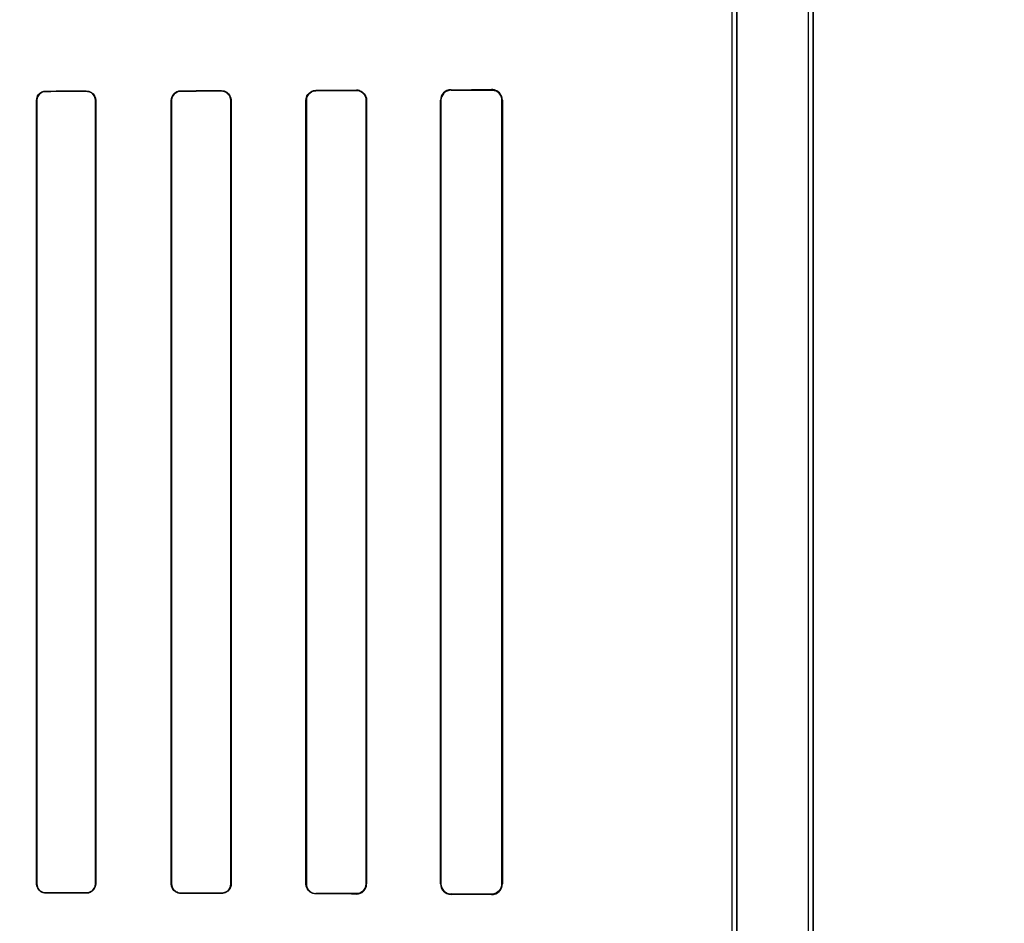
# Model space of a CAD drawing. Header units: millimetres. Extents: x 0 to 297, y 0 to 210.
# Tile 174 of 256: x 58.945 to 59.236, y 157.772 to 158.039. Entities that reach past the tile are written whole.
import ezdxf

# ---------------------------------------------------------------- set-up
doc = ezdxf.new("R2010")
doc.units = ezdxf.units.MM
doc.header["$LTSCALE"] = 16.335
doc.layers.get('0').update_dxf_attribs({"linetype": 'CONTINUOUS'})
for name, color, linetype in [('AXES_REF', 7, 'CONTINUOUS'), ('INTFCLR_1', 7, 'CONTINUOUS'), ('INTFCLR_72935', 7, 'CONTINUOUS')]:
    doc.layers.add(name, color=color, linetype=linetype)

msp = doc.modelspace()

# ---------------------------------------------------------------- linework, layer by layer
at = {"color": 7, "linetype": 'Continuous'}
for radius in [7.75666, 7.756, 7.70633]:
    msp.add_circle((57.5224, 154.5393), radius, dxfattribs=at)
msp.add_arc((57.5224, 154.5393), 7.68, 278.277129, 261.722871, dxfattribs=at)
at = {"layer": 'AXES_REF', "color": 9, "linetype": 'Continuous'}
for radius in [7.07561, 4.74286]:
    msp.add_circle((57.5224, 154.5393), radius, dxfattribs=at)
at = {"layer": 'INTFCLR_1', "color": 6, "linetype": 'Continuous'}
for p, q in [((59.17845, 157.33929), (59.17845, 159.4753)), ((59.17986, 157.33929), (59.17986, 159.47529)), ((59.15586, 157.76521), (59.15586, 158.72936)), ((59.15728, 158.72936), (59.15728, 157.76521)), ((58.94988, 157.78329), (58.94988, 158.01529)), ((58.94998, 157.78329), (58.94998, 158.01529)), ((58.96731, 158.01529), (58.96731, 157.78329)), ((58.96741, 158.01529), (58.96741, 157.78329)), ((58.98979, 157.78329), (58.98979, 158.01529)), ((58.98989, 157.78329), (58.98989, 158.01529)), ((59.0074, 158.01529), (59.0074, 157.78329)), ((59.00751, 158.01529), (59.00751, 157.78329)), ((59.02967, 157.78329), (59.02967, 158.01529)), ((59.02978, 157.78329), (59.02978, 158.01529)), ((59.04752, 158.01529), (59.04752, 157.78329)), ((59.04764, 158.01529), (59.04764, 157.78329)), ((59.06951, 157.78329), (59.06951, 158.01529)), ((59.06964, 157.78329), (59.06964, 158.01529)), ((59.08768, 158.01529), (59.08768, 157.78329)), ((59.08783, 158.01529), (59.08783, 157.78329))]:
    msp.add_line(p, q, dxfattribs=at)
at = {"layer": 'INTFCLR_1', "color": 9, "linetype": 'Continuous'}
for p, q in [((58.95262, 158.01804), (58.95262, 158.01794)), ((58.96462, 158.01796), (58.96462, 158.01806)), ((58.99262, 158.01813), (58.99262, 158.01803)), ((59.00462, 158.01806), (59.00462, 158.01817)), ((59.03262, 158.01825), (59.03262, 158.01814)), ((59.04462, 158.01818), (59.04462, 158.0183)), ((59.07262, 158.01841), (59.07262, 158.01828)), ((59.08462, 158.01833), (59.08462, 158.01847)), ((58.94998, 158.01529), (58.94988, 158.01529)), ((58.96741, 158.01529), (58.96731, 158.01529)), ((58.98989, 158.01529), (58.98979, 158.01529)), ((59.00751, 158.01529), (59.0074, 158.01529)), ((59.02978, 158.01529), (59.02967, 158.01529)), ((59.04764, 158.01529), (59.04752, 158.01529)), ((59.06964, 158.01529), (59.06951, 158.01529)), ((59.08783, 158.01529), (59.08768, 158.01529)), ((58.94988, 157.78329), (58.94998, 157.78329)), ((58.96731, 157.78329), (58.96741, 157.78329)), ((58.98979, 157.78329), (58.98989, 157.78329)), ((59.0074, 157.78329), (59.00751, 157.78329)), ((59.02967, 157.78329), (59.02978, 157.78329)), ((59.04752, 157.78329), (59.04764, 157.78329)), ((59.06951, 157.78329), (59.06964, 157.78329)), ((59.08768, 157.78329), (59.08783, 157.78329)), ((58.95262, 157.78063), (58.95262, 157.78054)), ((58.96462, 157.78051), (58.96462, 157.78061)), ((58.99262, 157.78055), (58.99262, 157.78044)), ((59.00462, 157.78041), (59.00462, 157.78052)), ((59.03262, 157.78044), (59.03262, 157.78032)), ((59.04462, 157.78028), (59.04462, 157.7804)), ((59.07262, 157.78029), (59.07262, 157.78016)), ((59.08462, 157.7801), (59.08462, 157.78024))]:
    msp.add_line(p, q, dxfattribs=at)
at = {"layer": 'INTFCLR_1', "color": 7, "linetype": 'Continuous'}
for points in [[(59.04562, 158.01813), (59.04552, 158.01816), (59.04541, 158.01819), (59.04531, 158.01822), (59.0452, 158.01824), (59.04509, 158.01826), (59.04497, 158.01828), (59.04486, 158.01829), (59.04474, 158.0183), (59.04462, 158.0183)], [(59.08462, 158.01833), (59.08473, 158.01833), (59.08484, 158.01832), (59.08495, 158.01831), (59.08506, 158.0183), (59.08518, 158.01828), (59.08529, 158.01826), (59.0854, 158.01824), (59.0855, 158.01821), (59.0856, 158.01817)], [(59.0856, 157.7804), (59.0855, 157.78037), (59.0854, 157.78034), (59.08529, 157.78031), (59.08518, 157.78029), (59.08508, 157.78027), (59.08497, 157.78026), (59.08485, 157.78025), (59.08474, 157.78024), (59.08462, 157.78024)]]:
    msp.add_lwpolyline(points, dxfattribs=at)
at = {"layer": 'INTFCLR_1', "color": 6, "linetype": 'Continuous'}
for centre, radius, start, end in [((59.07264, 158.01529), 0.00313, 90.2653, 179.9977), ((59.04463, 157.78329), 0.00301, 269.7832, 359.9981), ((59.07264, 157.78329), 0.00313, 180.0017, 269.7353), ((59.07264, 157.78329), 0.00299, 180.0011, 269.7701), ((59.08464, 157.78329), 0.00319, 269.7008, 359.997)]:
    msp.add_arc(centre, radius, start, end, dxfattribs=at)
for centre, major_axis, start_param, end_param in [((58.73862, 158.01929), (0.41724, 0), -1.032246, -0.998394), ((58.73862, 158.01929), (0.44124, 0), -1.064439, -1.033062), ((58.73862, 158.01929), (0.41724, 0), -0.9163, -0.879521), ((58.73862, 158.01929), (0.44124, 0), -0.9574, -0.923735), ((58.73862, 158.01929), (0.41724, 0), -0.788898, -0.747504), ((58.73862, 158.01929), (0.44124, 0), -0.841558, -0.804464), ((58.73862, 158.01929), (0.41724, 0), -0.642675, -0.593022), ((58.73862, 158.01929), (0.44124, 0), -0.712156, -0.66947), ((58.73862, 157.77929), (0.44124, 0), 1.033062, 1.064439), ((58.73862, 157.77929), (0.41724, 0), 0.998394, 1.032246), ((58.73862, 157.77929), (0.44124, 0), 0.923735, 0.9574), ((58.73862, 157.77929), (0.41724, 0), 0.879521, 0.9163), ((58.73862, 157.77929), (0.44124, 0), 0.804464, 0.841558), ((58.73862, 157.77929), (0.41724, 0), 0.747504, 0.788898), ((58.73862, 157.77929), (0.44124, 0), 0.66947, 0.712156), ((58.73862, 157.77929), (0.41724, 0), 0.593022, 0.642675)]:
    msp.add_ellipse(centre, major_axis=major_axis, ratio=0.003491, start_param=start_param, end_param=end_param, dxfattribs=at)
for points, knots in [([(58.94988, 158.01529), (58.94988, 158.01588), (58.95034, 158.01732), (58.95182, 158.01804), (58.95262, 158.01804)], [0, 0, 0, 0, 0.424164, 1, 1, 1, 1]), ([(58.94998, 158.01529), (58.94998, 158.01586), (58.95043, 158.01725), (58.95185, 158.01794), (58.95262, 158.01794)], [0, 0, 0, 0, 0.426866, 1, 1, 1, 1]), ([(58.96462, 158.01806), (58.96514, 158.01806), (58.96658, 158.01768), (58.96741, 158.01618), (58.96741, 158.01529)], [0, 0, 0, 0, 0.365847, 1, 1, 1, 1]), ([(58.96462, 158.01796), (58.96512, 158.01797), (58.9665, 158.0176), (58.96731, 158.01615), (58.96731, 158.01529)], [0, 0, 0, 0, 0.362578, 1, 1, 1, 1]), ([(58.98979, 158.01529), (58.98979, 158.01588), (58.99025, 158.01737), (58.99177, 158.01813), (58.99262, 158.01813)], [0, 0, 0, 0, 0.412853, 1, 1, 1, 1]), ([(58.98989, 158.01529), (58.98989, 158.01587), (58.99034, 158.0173), (58.99181, 158.01803), (58.99262, 158.01803)], [0, 0, 0, 0, 0.417005, 1, 1, 1, 1]), ([(59.00462, 158.01817), (59.00518, 158.01817), (59.00668, 158.01775), (59.00751, 158.0162), (59.00751, 158.01529)], [0, 0, 0, 0, 0.379371, 1, 1, 1, 1]), ([(59.00462, 158.01806), (59.00515, 158.01806), (59.00659, 158.01767), (59.0074, 158.01617), (59.0074, 158.01529)], [0, 0, 0, 0, 0.373842, 1, 1, 1, 1]), ([(59.02967, 158.01529), (59.02967, 158.01588), (59.03012, 158.01742), (59.03171, 158.01825), (59.03262, 158.01825)], [0, 0, 0, 0, 0.39343, 1, 1, 1, 1]), ([(59.02978, 158.01529), (59.02978, 158.01587), (59.03023, 158.01735), (59.03176, 158.01814), (59.03262, 158.01814)], [0, 0, 0, 0, 0.402384, 1, 1, 1, 1]), ([(59.04462, 158.01818), (59.0452, 158.01818), (59.04671, 158.01774), (59.04752, 158.01618), (59.04752, 158.01529)], [0, 0, 0, 0, 0.393821, 1, 1, 1, 1]), ([(58.95262, 157.78054), (58.95212, 157.78054), (58.9507, 157.78092), (58.94988, 157.7824), (58.94988, 157.78329)], [0, 0, 0, 0, 0.361999, 1, 1, 1, 1]), ([(58.95262, 157.78063), (58.95208, 157.78064), (58.9507, 157.78105), (58.94998, 157.78248), (58.94998, 157.78329)], [0, 0, 0, 0, 0.401644, 1, 1, 1, 1]), ([(58.96731, 157.78329), (58.96731, 157.78271), (58.96685, 157.78131), (58.96541, 157.78061), (58.96462, 157.78061)], [0, 0, 0, 0, 0.422806, 1, 1, 1, 1]), ([(58.96741, 157.78329), (58.96741, 157.78269), (58.96694, 157.78124), (58.96544, 157.78051), (58.96462, 157.78051)], [0, 0, 0, 0, 0.419413, 1, 1, 1, 1]), ([(58.99262, 157.78044), (58.99208, 157.78044), (58.99061, 157.78085), (58.98979, 157.78238), (58.98979, 157.78329)], [0, 0, 0, 0, 0.373744, 1, 1, 1, 1]), ([(58.99262, 157.78055), (58.99211, 157.78055), (58.99069, 157.78093), (58.98989, 157.78241), (58.98989, 157.78329)], [0, 0, 0, 0, 0.369218, 1, 1, 1, 1]), ([(59.0074, 157.78329), (59.0074, 157.78271), (59.00695, 157.78126), (59.00545, 157.78051), (59.00462, 157.78052)], [0, 0, 0, 0, 0.4116, 1, 1, 1, 1]), ([(59.00751, 157.78329), (59.00751, 157.78269), (59.00705, 157.78119), (59.0055, 157.78041), (59.00462, 157.78041)], [0, 0, 0, 0, 0.405294, 1, 1, 1, 1]), ([(59.03262, 157.78032), (59.03203, 157.78032), (59.03049, 157.78078), (59.02967, 157.78238), (59.02967, 157.78329)], [0, 0, 0, 0, 0.394587, 1, 1, 1, 1]), ([(59.04752, 157.78329), (59.04752, 157.78271), (59.04708, 157.7812), (59.04552, 157.78039), (59.04462, 157.7804)], [0, 0, 0, 0, 0.392607, 1, 1, 1, 1])]:
    msp.add_open_spline(points, degree=3, knots=knots, dxfattribs=at)
at = {"layer": 'INTFCLR_1', "color": 7, "linetype": 'Continuous'}
for points, knots in [([(59.04462, 158.0183), (59.04524, 158.01829), (59.04681, 158.01783), (59.04765, 158.01621), (59.04764, 158.01529)], [0, 0, 0, 0, 0.401574, 1, 1, 1, 1]), ([(59.08462, 158.01833), (59.0852, 158.01832), (59.08627, 158.01803), (59.0874, 158.01684), (59.08768, 158.01582), (59.08768, 158.01529)], [0, 0, 0, 0, 0.362579, 0.663883, 1, 1, 1, 1]), ([(59.08768, 157.78329), (59.08768, 157.78276), (59.08741, 157.78174), (59.08628, 157.78055), (59.0852, 157.78025), (59.08462, 157.78024)], [0, 0, 0, 0, 0.335151, 0.632361, 1, 1, 1, 1]), ([(59.08768, 157.78329), (59.08768, 157.78274), (59.08733, 157.78147), (59.08626, 157.78062), (59.0856, 157.7804)], [0, 0, 0, 0, 0.441846, 1, 1, 1, 1])]:
    msp.add_open_spline(points, degree=3, knots=knots, dxfattribs=at)
at = {"layer": 'INTFCLR_72935', "color": 6, "linetype": 'Continuous'}
for p, q in [((59.17845, 157.33929), (59.17845, 159.47531)), ((59.17986, 159.47529), (59.17986, 157.33929)), ((59.15728, 157.76144), (59.15728, 158.73313)), ((59.15586, 157.76287), (59.15586, 158.7317)), ((58.94988, 158.01529), (58.94988, 157.78329)), ((58.94998, 158.01529), (58.94998, 157.78329)), ((58.96731, 157.78329), (58.96731, 158.01529)), ((58.96741, 157.78329), (58.96741, 158.01529)), ((58.98979, 158.01529), (58.98979, 157.78329)), ((58.98989, 158.01529), (58.98989, 157.78329)), ((59.0074, 157.78329), (59.0074, 158.01529)), ((59.00751, 157.78329), (59.00751, 158.01529)), ((59.02967, 158.01529), (59.02967, 157.78329)), ((59.02978, 158.01529), (59.02978, 157.78329)), ((59.04752, 157.78329), (59.04752, 158.01529)), ((59.04764, 157.78329), (59.04764, 158.01529)), ((59.06951, 158.01529), (59.06951, 157.78329)), ((59.06964, 158.01529), (59.06964, 157.78329)), ((59.08768, 157.78329), (59.08768, 158.01529)), ((59.08783, 157.78329), (59.08783, 158.01529))]:
    msp.add_line(p, q, dxfattribs=at)
at = {"layer": 'INTFCLR_72935', "color": 9, "linetype": 'Continuous'}
for p, q in [((58.95262, 158.01794), (58.95262, 158.01804)), ((58.96462, 158.01806), (58.96462, 158.01796)), ((58.99262, 158.01803), (58.99262, 158.01813)), ((59.00462, 158.01817), (59.00462, 158.01806)), ((59.03262, 158.01814), (59.03262, 158.01825)), ((59.04462, 158.0183), (59.04462, 158.01818)), ((59.07262, 158.01828), (59.07262, 158.01841)), ((59.08462, 158.01847), (59.08462, 158.01833)), ((58.94988, 158.01529), (58.94998, 158.01529)), ((58.96731, 158.01529), (58.96741, 158.01529)), ((58.98979, 158.01529), (58.98989, 158.01529)), ((59.0074, 158.01529), (59.00751, 158.01529)), ((59.02967, 158.01529), (59.02978, 158.01529)), ((59.04752, 158.01529), (59.04764, 158.01529)), ((59.06951, 158.01529), (59.06964, 158.01529)), ((59.08768, 158.01529), (59.08783, 158.01529)), ((58.94998, 157.78329), (58.94988, 157.78329)), ((58.96741, 157.78329), (58.96731, 157.78329)), ((58.98989, 157.78329), (58.98979, 157.78329)), ((59.00751, 157.78329), (59.0074, 157.78329)), ((59.02978, 157.78329), (59.02967, 157.78329)), ((59.04764, 157.78329), (59.04752, 157.78329)), ((59.06964, 157.78329), (59.06951, 157.78329)), ((59.08783, 157.78329), (59.08768, 157.78329)), ((58.95262, 157.78054), (58.95262, 157.78063)), ((58.96462, 157.78061), (58.96462, 157.78051)), ((58.99262, 157.78044), (58.99262, 157.78055)), ((59.00462, 157.78052), (59.00462, 157.78041)), ((59.03262, 157.78032), (59.03262, 157.78044)), ((59.04462, 157.7804), (59.04462, 157.78028)), ((59.07262, 157.78016), (59.07262, 157.78029)), ((59.08462, 157.78024), (59.08462, 157.7801))]:
    msp.add_line(p, q, dxfattribs=at)
at = {"layer": 'INTFCLR_72935', "color": 7, "linetype": 'Continuous'}
for points in [[(59.08462, 158.01847), (59.08475, 158.01847), (59.08487, 158.01847), (59.08498, 158.01845), (59.0851, 158.01844), (59.0852, 158.01842), (59.08531, 158.0184), (59.08542, 158.01838), (59.08552, 158.01835), (59.08561, 158.01832)], [(59.0856, 158.01818), (59.0855, 158.01821), (59.0854, 158.01824), (59.08529, 158.01826), (59.08518, 158.01828), (59.08508, 158.0183), (59.08497, 158.01831), (59.08485, 158.01832), (59.08474, 158.01833), (59.08462, 158.01833)], [(59.04562, 157.78044), (59.04552, 157.78041), (59.04541, 157.78038), (59.04531, 157.78035), (59.0452, 157.78033), (59.04509, 157.78031), (59.04497, 157.7803), (59.04486, 157.78029), (59.04474, 157.78028), (59.04462, 157.78028)], [(59.08462, 157.78024), (59.08473, 157.78024), (59.08484, 157.78025), (59.08495, 157.78026), (59.08506, 157.78027), (59.08518, 157.78029), (59.08529, 157.78031), (59.0854, 157.78034), (59.0855, 157.78037), (59.0856, 157.7804)], [(59.08562, 157.78025), (59.08552, 157.78022), (59.08542, 157.7802), (59.08531, 157.78017), (59.08521, 157.78015), (59.0851, 157.78013), (59.08498, 157.78012), (59.08487, 157.78011), (59.08475, 157.7801), (59.08462, 157.7801)]]:
    msp.add_lwpolyline(points, dxfattribs=at)
at = {"layer": 'INTFCLR_72935', "color": 6, "linetype": 'Continuous'}
for centre, radius, start, end in [((59.07264, 158.01529), 0.00313, 90.2667, 179.9959), ((59.07264, 158.01529), 0.00299, 90.2297, 179.999), ((59.07264, 157.78329), 0.00299, 180.0019, 269.7694)]:
    msp.add_arc(centre, radius, start, end, dxfattribs=at)
for centre, major_axis, start_param, end_param in [((58.73862, 158.01929), (0.41724, 0), -1.032246, -0.998394), ((58.73862, 158.01929), (0.44124, 0), -1.064439, -1.033062), ((58.73862, 158.01929), (0.41724, 0), -0.9163, -0.879521), ((58.73862, 158.01929), (0.44124, 0), -0.9574, -0.923735), ((58.73862, 158.01929), (0.41724, 0), -0.788898, -0.747504), ((58.73862, 158.01929), (0.44124, 0), -0.841558, -0.804464), ((58.73862, 158.01929), (0.41724, 0), -0.642675, -0.593022), ((58.73862, 158.01929), (0.44124, 0), -0.712156, -0.66947), ((58.73862, 157.77929), (0.44124, 0), 1.033062, 1.064439), ((58.73862, 157.77929), (0.41724, 0), 0.998394, 1.032246), ((58.73862, 157.77929), (0.44124, 0), 0.923735, 0.9574), ((58.73862, 157.77929), (0.41724, 0), 0.879521, 0.9163), ((58.73862, 157.77929), (0.44124, 0), 0.804464, 0.841558), ((58.73862, 157.77929), (0.41724, 0), 0.747504, 0.788898), ((58.73862, 157.77929), (0.44124, 0), 0.66947, 0.712156), ((58.73862, 157.77929), (0.41724, 0), 0.593022, 0.642675)]:
    msp.add_ellipse(centre, major_axis=major_axis, ratio=0.003491, start_param=start_param, end_param=end_param, dxfattribs=at)
for points, knots in [([(58.94988, 158.01529), (58.94988, 158.01588), (58.95035, 158.01732), (58.95182, 158.01804), (58.95262, 158.01804)], [0, 0, 0, 0, 0.425926, 1, 1, 1, 1]), ([(58.95262, 158.01794), (58.95207, 158.01794), (58.95069, 158.01751), (58.94998, 158.01608), (58.94998, 158.01529)], [0, 0, 0, 0, 0.409084, 1, 1, 1, 1]), ([(58.96462, 158.01806), (58.96515, 158.01806), (58.9666, 158.01767), (58.96741, 158.01617), (58.96741, 158.01529)], [0, 0, 0, 0, 0.376214, 1, 1, 1, 1]), ([(58.96731, 158.01529), (58.96731, 158.01587), (58.96685, 158.01728), (58.96541, 158.01797), (58.96462, 158.01796)], [0, 0, 0, 0, 0.426616, 1, 1, 1, 1]), ([(58.98979, 158.01529), (58.98979, 158.01588), (58.99025, 158.01737), (58.99177, 158.01813), (58.99262, 158.01813)], [0, 0, 0, 0, 0.411614, 1, 1, 1, 1]), ([(58.99262, 158.01803), (58.9921, 158.01803), (58.99068, 158.01763), (58.98989, 158.01615), (58.98989, 158.01529)], [0, 0, 0, 0, 0.378712, 1, 1, 1, 1]), ([(59.00462, 158.01817), (59.00519, 158.01817), (59.00669, 158.01774), (59.00751, 158.01618), (59.00751, 158.01529)], [0, 0, 0, 0, 0.387522, 1, 1, 1, 1]), ([(59.0074, 158.01529), (59.0074, 158.01587), (59.00695, 158.01732), (59.00545, 158.01806), (59.00462, 158.01806)], [0, 0, 0, 0, 0.411738, 1, 1, 1, 1]), ([(59.02967, 158.01529), (59.02967, 158.01588), (59.03012, 158.01742), (59.03171, 158.01825), (59.03262, 158.01825)], [0, 0, 0, 0, 0.391624, 1, 1, 1, 1]), ([(59.03262, 158.01814), (59.03205, 158.01814), (59.03057, 158.0177), (59.02978, 158.01617), (59.02978, 158.01529)], [0, 0, 0, 0, 0.393004, 1, 1, 1, 1]), ([(59.04752, 158.01529), (59.04752, 158.01586), (59.04708, 158.01737), (59.04552, 158.01818), (59.04462, 158.01818)], [0, 0, 0, 0, 0.392511, 1, 1, 1, 1]), ([(58.95262, 157.78054), (58.95211, 157.78054), (58.95069, 157.78093), (58.94988, 157.78241), (58.94988, 157.78329)], [0, 0, 0, 0, 0.370654, 1, 1, 1, 1]), ([(58.94998, 157.78329), (58.94998, 157.78271), (58.95043, 157.78132), (58.95185, 157.78064), (58.95262, 157.78063)], [0, 0, 0, 0, 0.429389, 1, 1, 1, 1]), ([(58.96462, 157.78061), (58.96512, 157.78061), (58.9665, 157.78097), (58.96731, 157.78242), (58.96731, 157.78329)], [0, 0, 0, 0, 0.362579, 1, 1, 1, 1]), ([(58.96741, 157.78329), (58.96741, 157.78269), (58.96694, 157.78123), (58.96544, 157.78051), (58.96462, 157.78051)], [0, 0, 0, 0, 0.422387, 1, 1, 1, 1]), ([(58.99262, 157.78044), (58.99207, 157.78044), (58.9906, 157.78087), (58.98979, 157.7824), (58.98979, 157.78329)], [0, 0, 0, 0, 0.383063, 1, 1, 1, 1]), ([(58.98989, 157.78329), (58.98989, 157.78271), (58.99034, 157.78127), (58.99181, 157.78055), (58.99262, 157.78055)], [0, 0, 0, 0, 0.417183, 1, 1, 1, 1]), ([(59.00462, 157.78052), (59.00516, 157.78051), (59.00661, 157.78092), (59.0074, 157.78242), (59.0074, 157.78329)], [0, 0, 0, 0, 0.383513, 1, 1, 1, 1]), ([(59.00751, 157.78329), (59.00751, 157.78269), (59.00705, 157.78119), (59.0055, 157.78041), (59.00462, 157.78041)], [0, 0, 0, 0, 0.404897, 1, 1, 1, 1]), ([(59.03262, 157.78032), (59.03202, 157.78032), (59.03048, 157.78079), (59.02967, 157.78238), (59.02967, 157.78329)], [0, 0, 0, 0, 0.400719, 1, 1, 1, 1]), ([(59.02978, 157.78329), (59.02978, 157.78271), (59.03022, 157.78122), (59.03176, 157.78044), (59.03262, 157.78044)], [0, 0, 0, 0, 0.400302, 1, 1, 1, 1]), ([(59.04462, 157.7804), (59.04521, 157.78039), (59.04672, 157.78084), (59.04752, 157.7824), (59.04752, 157.78329)], [0, 0, 0, 0, 0.398583, 1, 1, 1, 1])]:
    msp.add_open_spline(points, degree=3, knots=knots, dxfattribs=at)
at = {"layer": 'INTFCLR_72935', "color": 7, "linetype": 'Continuous'}
for points, knots in [([(59.08783, 158.01529), (59.08783, 158.01579), (59.08756, 158.01691), (59.08635, 158.01817), (59.08518, 158.01847), (59.08462, 158.01847)], [0, 0, 0, 0, 0.305297, 0.664698, 1, 1, 1, 1]), ([(59.08768, 158.01529), (59.08768, 158.01582), (59.08741, 158.01683), (59.08628, 158.01802), (59.0852, 158.01832), (59.08462, 158.01833)], [0, 0, 0, 0, 0.33515, 0.63236, 1, 1, 1, 1]), ([(59.04462, 157.78028), (59.04524, 157.78028), (59.04681, 157.78074), (59.04765, 157.78237), (59.04764, 157.78329)], [0, 0, 0, 0, 0.401573, 1, 1, 1, 1]), ([(59.08462, 157.78024), (59.0852, 157.78025), (59.08627, 157.78055), (59.0874, 157.78173), (59.08768, 157.78276), (59.08768, 157.78329)], [0, 0, 0, 0, 0.362579, 0.663883, 1, 1, 1, 1]), ([(59.08462, 157.7801), (59.08517, 157.78011), (59.08619, 157.78036), (59.08746, 157.78149), (59.08783, 157.78264), (59.08783, 157.78329)], [0, 0, 0, 0, 0.329149, 0.605902, 1, 1, 1, 1]), ([(59.0856, 157.7804), (59.08611, 157.78057), (59.08721, 157.78129), (59.08768, 157.78258), (59.08768, 157.78329)], [0, 0, 0, 0, 0.432621, 1, 1, 1, 1])]:
    msp.add_open_spline(points, degree=3, knots=knots, dxfattribs=at)

doc.saveas('drawing.dxf')
